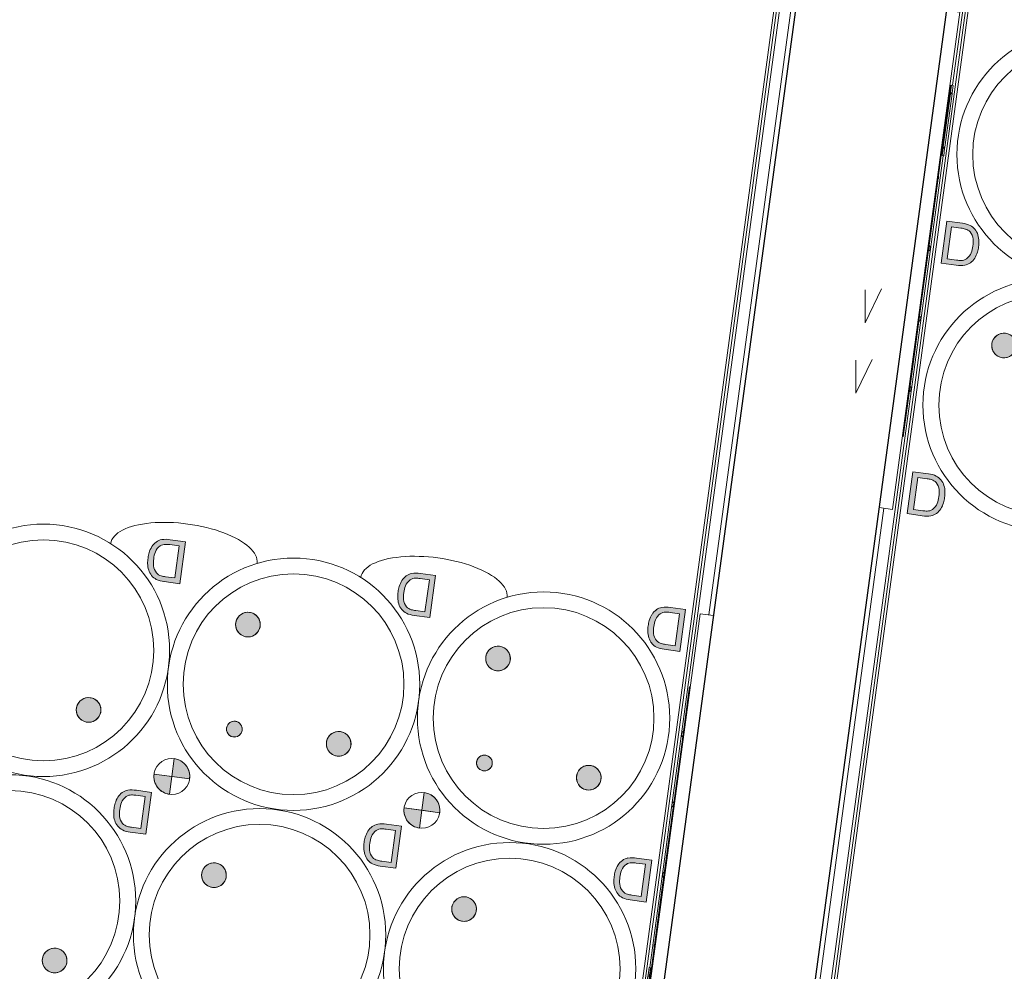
# Model space of a CAD drawing. Header units: millimetres. Extents: x -2845 to 74565, y -36590 to 13748.
# Tile 28 of 53: x 48577 to 49202, y -27571 to -26968. Entities that reach past the tile are written whole.
import ezdxf

# ---------------------------------------------------------------- set-up
doc = ezdxf.new("R2010")
doc.units = ezdxf.units.MM
for name, color, linetype, lineweight in [('A-DETL-GENF', 7, 'Continuous', 18), ('A-FLOR-HRAL', 7, 'Continuous', 18), ('A-WALL', 7, 'Continuous', 25), ('CABLES', 7, 'Continuous', 18), ('INSTAL ELECTRIQUE', 7, 'Continuous', 18)]:
    doc.layers.add(name, color=color, linetype=linetype, lineweight=lineweight)

# ---------------------------------------------------------------- blocks, each defined once
blk = doc.blocks.new('Garde-corps - Garde-corps-509925-2021_015_1111_DCE_1_50_N0 FINI_CFO_PCN')
at = {"layer": 'A-FLOR-HRAL'}
for p, q in [((-4428.55, -30182.04), (-3599.18, -24060.41)), ((-4426.69, -30180.62), (-3597.76, -24062.27)), ((-4000.49, -27009.51), (-3899.12, -26261.34)), ((-4001.22, -27014.95), (-4001.12, -27014.16)), ((-4005.9, -27049.44), (-4005.79, -27048.66)), ((-4430.51, -30183.53), (-4006.54, -27054.16)), ((-4438.53, -30189.63), (-4044, -27277.59))]:
    blk.add_line(p, q, dxfattribs=at)
blk = doc.blocks.new('Garde-corps - Garde-corps-510088-2021_015_1111_DCE_1_50_N0 FINI_CFO_PCN')
at = {"layer": 'A-FLOR-HRAL'}
for p, q in [((-3718.7, -24045.89), (-4547.63, -30164.24)), ((-3716.84, -24044.47), (-4546.21, -30166.1)), ((-4091.2, -26820.62), (-4192.56, -27568.78)), ((-4090.38, -26867.65), (-4155.09, -27345.29))]:
    blk.add_line(p, q, dxfattribs=at)
blk = doc.blocks.new('B02_ARC_rvt-1-2021_015_1111_DCE_1_50_N0 FINI_CFO_PCN')
at = {"layer": 'A-WALL'}
for p, q in [((-3701.81, -24021.9), (-4536.04, -30179.45)), ((-4441.9, -30192.2), (-3607.67, -24034.66))]:
    blk.add_line(p, q, dxfattribs=at)
at = {"layer": 'A-FLOR-HRAL', "lineweight": 18}
for name in ['Garde-corps - Garde-corps-510088-2021_015_1111_DCE_1_50_N0 FINI_CFO_PCN', 'Garde-corps - Garde-corps-509925-2021_015_1111_DCE_1_50_N0 FINI_CFO_PCN']:
    blk.add_blockref(name, (0, 0), dxfattribs=at)
blk = doc.blocks.new('603_10POSTES_CLS_PUI_LEGRAND - 6X PC2P_T_45__A_D _ 2X PC2P_T_45__A _ 2X RJ45-V20-2021_015_1111_DCE_1_50_N0 FINI_CFO_PCN')
at = {"layer": 'A-DETL-GENF'}
h = blk.add_hatch(color=256, dxfattribs=at)
h.paths.add_polyline_path([(-133.64, -18), (-160.46, -18), (-160.35, -30.44), (-158.96, -34.86), (-156.28, -37.71), (-152.57, -39.46), (-147.06, -40.16), (-141.55, -39.46), (-137.84, -37.71), (-135.16, -34.86), (-133.8, -30.64), (-133.64, -28.11)])
h.paths.add_polyline_path([(-136.81, -21.55), (-137.25, -31.51), (-138.47, -33.56), (-141.1, -35.51), (-144.84, -36.42), (-149.28, -36.42), (-153.02, -35.51), (-155.65, -33.56), (-156.87, -31.51), (-157.31, -27.52), (-157.31, -21.55)])
h = blk.add_hatch(color=256, dxfattribs=at)
h.paths.add_polyline_path([(26.67, -18), (-0.15, -18), (-0.04, -30.44), (1.35, -34.86), (4.03, -37.71), (7.74, -39.46), (13.25, -40.16), (18.77, -39.46), (22.47, -37.71), (25.15, -34.86), (26.51, -30.64), (26.67, -25.65)])
h.paths.add_polyline_path([(23.5, -21.55), (23.06, -31.51), (21.84, -33.56), (19.21, -35.51), (15.47, -36.42), (11.03, -36.42), (7.29, -35.51), (4.66, -33.56), (3.44, -31.51), (3, -27.52), (3, -21.55), (3.8, -21.55)])
for points in [[(-38.75, -64.55), (-39.8, -60.64), (-42.66, -57.78), (-46.57, -56.73), (-48.6, -57), (-52.11, -59.02), (-53.35, -60.64), (-54.4, -64.55), (-53.35, -68.46), (-52.11, -70.09), (-48.6, -72.11), (-46.57, -72.38), (-42.66, -71.33), (-41.04, -70.09), (-39.02, -66.58)], [(-105.9, -131.71), (-106.95, -127.79), (-108.2, -126.17), (-111.7, -124.15), (-115.75, -124.15), (-119.26, -126.17), (-121.28, -129.68), (-121.28, -133.73), (-119.26, -137.24), (-115.75, -139.26), (-113.73, -139.53), (-109.82, -138.48), (-106.95, -135.62)], [(54.41, -131.71), (53.36, -127.79), (52.12, -126.17), (48.61, -124.15), (44.56, -124.15), (41.05, -126.17), (39.03, -129.68), (39.03, -133.73), (41.05, -137.24), (44.56, -139.26), (46.58, -139.53), (50.5, -138.48), (53.36, -135.62)], [(-41.92, -131.36), (-43.38, -127.83), (-45.62, -126.53), (-49.42, -127.03), (-51.25, -128.86), (-51.92, -131.36), (-51.25, -133.86), (-49.42, -135.69), (-46.92, -136.36), (-43.38, -134.9), (-42.09, -132.66)], [(-11.87, -155.2), (-14.82, -155.58), (-17.57, -156.72), (-19.93, -158.54), (-21.74, -160.9), (-22.88, -163.65), (-23.27, -166.6), (-11.87, -166.6)], [(-0.46, -166.6), (-11.87, -166.6), (-11.78, -177.99), (-8.83, -177.58), (-6.16, -176.47), (-3.8, -174.66), (-1.99, -172.3), (-0.85, -169.55)], [(-38.75, -224.55), (-39.8, -220.64), (-42.66, -217.78), (-46.57, -216.73), (-48.6, -217), (-52.11, -219.02), (-53.35, -220.64), (-54.4, -224.55), (-53.35, -228.46), (-52.11, -230.09), (-48.6, -232.11), (-46.57, -232.38), (-42.66, -231.33), (-41.04, -230.09), (-39.02, -226.58)], [(-105.9, -291.71), (-106.95, -287.79), (-108.2, -286.17), (-111.7, -284.15), (-115.75, -284.15), (-119.26, -286.17), (-121.28, -289.68), (-121.28, -293.73), (-119.26, -297.24), (-115.75, -299.26), (-113.73, -299.53), (-109.82, -298.48), (-106.95, -295.62)], [(-41.92, -291.36), (-43.38, -287.83), (-45.62, -286.53), (-49.42, -287.03), (-51.25, -288.86), (-51.92, -291.36), (-51.25, -293.86), (-49.42, -295.69), (-46.92, -296.36), (-43.38, -294.9), (-42.09, -292.66)], [(54.41, -291.71), (53.36, -287.79), (52.12, -286.17), (48.61, -284.15), (44.56, -284.15), (41.05, -286.17), (39.03, -289.68), (39.03, -293.73), (41.16, -297.3), (44.56, -299.26), (46.58, -299.53), (50.5, -298.48), (53.36, -295.62)], [(-11.87, -315.2), (-14.82, -315.58), (-17.57, -316.72), (-19.93, -318.54), (-21.74, -320.9), (-22.88, -323.65), (-23.27, -326.6), (-11.87, -326.6)], [(-0.46, -326.6), (-11.87, -326.6), (-11.87, -338), (-8.92, -337.61), (-6.16, -336.47), (-3.8, -334.66), (-1.99, -332.3), (-0.85, -329.55)], [(-38.75, -384.55), (-39.8, -380.64), (-42.66, -377.78), (-46.57, -376.73), (-48.6, -377), (-52.11, -379.02), (-53.35, -380.64), (-54.4, -384.55), (-53.35, -388.46), (-52.11, -390.09), (-48.6, -392.11), (-46.57, -392.38), (-42.66, -391.33), (-41.04, -390.09), (-39.02, -386.58)], [(121.56, -384.55), (120.51, -380.64), (117.65, -377.78), (113.74, -376.73), (111.71, -377), (108.2, -379.02), (106.96, -380.64), (105.91, -384.55), (106.96, -388.46), (108.2, -390.09), (111.71, -392.11), (113.74, -392.38), (117.65, -391.33), (119.27, -390.09), (121.29, -386.58)]]:
    blk.add_hatch(color=256, dxfattribs=at).paths.add_polyline_path(points)
h = blk.add_hatch(color=256, dxfattribs=at)
h.paths.add_polyline_path([(-133.64, -178), (-160.46, -178), (-160.35, -190.44), (-158.96, -194.86), (-156.28, -197.71), (-152.57, -199.46), (-147.06, -200.16), (-141.55, -199.46), (-137.84, -197.71), (-135.16, -194.86), (-133.8, -190.64), (-133.64, -188.11)])
h.paths.add_polyline_path([(-136.81, -181.55), (-137.25, -191.51), (-138.47, -193.56), (-141.1, -195.51), (-144.84, -196.42), (-149.28, -196.42), (-153.02, -195.51), (-155.65, -193.56), (-156.87, -191.51), (-157.31, -187.52), (-157.31, -181.55)])
h = blk.add_hatch(color=256, dxfattribs=at)
h.paths.add_polyline_path([(26.67, -178), (-0.15, -178), (-0.04, -190.44), (1.35, -194.86), (4.03, -197.71), (7.74, -199.46), (13.25, -200.16), (18.77, -199.46), (22.47, -197.71), (25.15, -194.86), (26.51, -190.64), (26.67, -188.11)])
h.paths.add_polyline_path([(23.5, -181.55), (23.06, -191.51), (21.84, -193.56), (19.21, -195.51), (15.47, -196.42), (11.03, -196.42), (7.29, -195.51), (4.66, -193.56), (3.44, -191.51), (3, -187.52), (3, -181.55)])
h = blk.add_hatch(color=256, dxfattribs=at)
h.paths.add_polyline_path([(-133.64, -338), (-160.46, -338), (-160.35, -350.44), (-158.96, -354.86), (-156.28, -357.71), (-152.57, -359.46), (-147.06, -360.16), (-141.55, -359.46), (-137.84, -357.71), (-135.16, -354.86), (-133.8, -350.64), (-133.64, -343.95)])
h.paths.add_polyline_path([(-136.81, -341.55), (-137.25, -351.51), (-138.47, -353.56), (-141.1, -355.51), (-144.84, -356.42), (-149.28, -356.42), (-153.02, -355.51), (-155.65, -353.56), (-156.87, -351.51), (-157.31, -347.52), (-157.31, -341.55), (-148.17, -341.55)])
h = blk.add_hatch(color=256, dxfattribs=at)
h.paths.add_polyline_path([(26.67, -338), (-0.15, -338), (-0.04, -350.44), (1.35, -354.86), (4.03, -357.71), (7.74, -359.46), (13.25, -360.16), (18.77, -359.46), (22.47, -357.71), (25.15, -354.86), (26.51, -350.64), (26.67, -348.11)])
h.paths.add_polyline_path([(23.5, -341.55), (23.06, -351.51), (21.84, -353.56), (19.21, -355.51), (15.47, -356.42), (11.03, -356.42), (7.29, -355.51), (4.66, -353.56), (3.44, -351.51), (3, -347.52), (3, -341.55)])
for p, q in [((-160.46, -18), (-160.46, -27.7)), ((-133.64, -18), (-160.46, -18)), ((-133.64, -28.11), (-133.64, -18)), ((-0.15, -18), (-0.15, -27.7)), ((26.67, -18), (-0.15, -18)), ((26.67, -28.11), (26.67, -18)), ((-157.31, -21.55), (-136.81, -21.55)), ((-157.31, -27.52), (-157.31, -21.55)), ((-136.81, -21.55), (-136.81, -27.52)), ((3, -21.55), (23.5, -21.55)), ((3, -27.52), (3, -21.55)), ((23.5, -21.55), (23.5, -27.52)), ((-11.87, -178), (-11.87, -155.19)), ((-11.87, -166.6), (-11.87, -155.2)), ((-23.27, -166.6), (-11.87, -166.6)), ((-0.46, -166.6), (-11.87, -166.6)), ((-11.87, -166.6), (-11.87, -178)), ((-160.46, -178), (-160.46, -187.7)), ((-133.64, -178), (-160.46, -178)), ((-133.64, -188.11), (-133.64, -178)), ((-0.15, -178), (-0.15, -187.7)), ((26.67, -178), (-0.15, -178)), ((26.67, -188.11), (26.67, -178)), ((-157.31, -181.55), (-136.81, -181.55)), ((-157.31, -187.52), (-157.31, -181.55)), ((-136.81, -181.55), (-136.81, -187.52)), ((3, -181.55), (23.5, -181.55)), ((3, -187.52), (3, -181.55)), ((23.5, -181.55), (23.5, -187.52)), ((-11.87, -338), (-11.87, -315.19)), ((-11.87, -326.6), (-11.87, -315.2)), ((-23.27, -326.6), (-11.87, -326.6)), ((-0.46, -326.6), (-11.87, -326.6)), ((-11.87, -326.6), (-11.87, -338)), ((-160.46, -338), (-160.46, -347.7)), ((-133.64, -338), (-160.46, -338)), ((-157.31, -341.55), (-136.81, -341.55)), ((-157.31, -347.52), (-157.31, -341.55)), ((-136.81, -341.55), (-136.81, -347.52)), ((-133.64, -348.11), (-133.64, -338)), ((-0.15, -338), (-0.15, -347.7)), ((26.67, -338), (-0.15, -338)), ((3, -341.55), (23.5, -341.55)), ((3, -347.52), (3, -341.55)), ((23.5, -341.55), (23.5, -347.52)), ((26.67, -348.11), (26.67, -338))]:
    blk.add_line(p, q, dxfattribs=at)
for centre, radius in [((-80.15, -98), 80), ((80.16, -98), 80), ((-80.15, -98), 70), ((80.16, -98), 70), ((-46.57, -64.55), 7.82), ((-113.73, -131.71), 7.82), ((46.58, -131.71), 7.82), ((-46.92, -131.36), 5), ((-11.87, -166.6), 11.4), ((-80.15, -258), 80), ((80.16, -258), 80), ((-80.15, -258), 70), ((80.16, -258), 70), ((-46.57, -224.55), 7.82), ((-113.73, -291.71), 7.82), ((-46.92, -291.36), 5), ((46.58, -291.71), 7.82), ((-11.87, -326.6), 11.4), ((-80.15, -418), 80), ((80.16, -418), 80), ((-80.15, -418), 70), ((80.16, -418), 70), ((-46.57, -384.55), 7.82), ((113.74, -384.55), 7.82)]:
    blk.add_circle(centre, radius, dxfattribs=at)
for centre, radius, start, end in [((-144.51, -28.41), 15.97, 177.45922, 197.13267), ((-137.74, -27.65), 19.57, 179.61776, 187.89761), ((-151.57, -29.75), 5.59, 186.11153, 223.01632), ((-142.55, -29.75), 5.59, 316.98368, 353.88847), ((-156.38, -27.65), 19.57, 352.10239, 0.38224), ((-149.61, -28.41), 15.97, 342.86733, 1.05339), ((15.81, -28.41), 15.97, 177.45922, 197.13267), ((22.57, -27.65), 19.57, 179.61776, 187.89761), ((8.75, -29.75), 5.59, 186.11153, 223.01632), ((17.76, -29.75), 5.59, 316.98368, 353.88847), ((3.93, -27.65), 19.57, 352.10239, 0.38224), ((10.7, -28.41), 15.97, 342.86733, 1.05339), ((-151.69, -30.42), 8.52, 198.44327, 224.39986), ((-150.42, -29.6), 10, 222.66184, 245.65017), ((-149.5, -28.01), 8.29, 222.03694, 256.25499), ((-147.44, -18.37), 18.14, 257.16704, 271.19003), ((-146.68, -18.37), 18.14, 268.80997, 282.83296), ((-144.62, -28.01), 8.29, 283.74501, 317.96306), ((-143.7, -29.6), 10, 294.34983, 317.33816), ((-142.43, -30.42), 8.52, 315.60014, 341.55673), ((8.62, -30.42), 8.52, 198.44327, 224.39986), ((9.89, -29.6), 10, 222.66184, 245.65017), ((10.81, -28.01), 8.29, 222.03694, 256.25499), ((12.87, -18.37), 18.14, 257.16704, 271.19003), ((13.63, -18.37), 18.14, 268.80997, 282.83296), ((15.69, -28.01), 8.29, 283.74501, 317.96306), ((16.61, -29.6), 10, 294.34983, 317.33816), ((17.88, -30.42), 8.52, 315.60014, 341.55673), ((-147.95, -24.22), 15.93, 245.52813, 260.68689), ((-147.36, -18.47), 21.69, 261.60098, 270.77949), ((-146.76, -18.47), 21.69, 269.22051, 278.39902), ((-146.17, -24.22), 15.93, 279.31311, 294.47187), ((12.37, -24.22), 15.93, 245.52813, 260.68689), ((12.96, -18.47), 21.69, 261.60098, 270.77949), ((13.55, -18.47), 21.69, 269.22051, 278.39902), ((14.14, -24.22), 15.93, 279.31311, 294.47187), ((-46.57, -64.55), 7.82, 45, 225), ((-46.57, -64.55), 7.82, 225, 45), ((-113.73, -131.71), 7.82, 45, 225), ((46.58, -131.71), 7.82, 45, 225), ((-113.73, -131.71), 7.82, 225, 45), ((-46.92, -131.36), 5, 45, 225), ((-46.92, -131.36), 5, 225, 45), ((46.58, -131.71), 7.82, 225, 45), ((-11.87, -166.6), 11.4, 90, 180), ((-11.87, -166.6), 11.4, 270, 0), ((-144.51, -188.41), 15.97, 177.45922, 197.13267), ((-151.69, -190.42), 8.52, 198.44327, 224.39986), ((-137.74, -187.65), 19.57, 179.61776, 187.89761), ((-151.57, -189.75), 5.59, 186.11153, 223.01632), ((-142.55, -189.75), 5.59, 316.98368, 353.88847), ((-156.38, -187.65), 19.57, 352.10239, 0.38224), ((-142.43, -190.42), 8.52, 315.60014, 341.55673), ((-149.61, -188.41), 15.97, 342.86733, 1.05339), ((15.81, -188.41), 15.97, 177.45922, 197.13267), ((8.62, -190.42), 8.52, 198.44327, 224.39986), ((22.57, -187.65), 19.57, 179.61776, 187.89761), ((8.75, -189.75), 5.59, 186.11153, 223.01632), ((17.76, -189.75), 5.59, 316.98368, 353.88847), ((3.93, -187.65), 19.57, 352.10239, 0.38224), ((17.88, -190.42), 8.52, 315.60014, 341.55673), ((10.7, -188.41), 15.97, 342.86733, 1.05339), ((-150.42, -189.6), 10, 222.66184, 245.65017), ((-149.5, -188.01), 8.29, 222.03694, 256.25499), ((-147.95, -184.22), 15.93, 245.52813, 260.68689), ((-147.44, -178.37), 18.14, 257.16704, 271.19003), ((-146.68, -178.37), 18.14, 268.80997, 282.83296), ((-146.17, -184.22), 15.93, 279.31311, 294.47187), ((-144.62, -188.01), 8.29, 283.74501, 317.96306), ((-143.7, -189.6), 10, 294.34983, 317.33816), ((9.89, -189.6), 10, 222.66184, 245.65017), ((10.81, -188.01), 8.29, 222.03694, 256.25499), ((12.37, -184.22), 15.93, 245.52813, 260.68689), ((12.87, -178.37), 18.14, 257.16704, 271.19003), ((13.63, -178.37), 18.14, 268.80997, 282.83296), ((14.14, -184.22), 15.93, 279.31311, 294.47187), ((15.69, -188.01), 8.29, 283.74501, 317.96306), ((16.61, -189.6), 10, 294.34983, 317.33816), ((-147.36, -178.47), 21.69, 261.60098, 270.77949), ((-146.76, -178.47), 21.69, 269.22051, 278.39902), ((12.96, -178.47), 21.69, 261.60098, 270.77949), ((13.55, -178.47), 21.69, 269.22051, 278.39902), ((-46.57, -224.55), 7.82, 45, 225), ((-46.57, -224.55), 7.82, 225, 45), ((-113.73, -291.71), 7.82, 45, 225), ((-113.73, -291.71), 7.82, 225, 45), ((-46.92, -291.36), 5, 45, 225), ((46.58, -291.71), 7.82, 45, 225), ((46.58, -291.71), 7.82, 225, 45), ((-46.92, -291.36), 5, 225, 45), ((-11.87, -326.6), 11.4, 90, 180), ((-11.87, -326.6), 11.4, 270, 0), ((-144.51, -348.41), 15.97, 177.45922, 197.13267), ((-137.74, -347.65), 19.57, 179.61776, 187.89761), ((-156.38, -347.65), 19.57, 352.10239, 0.38224), ((-149.61, -348.41), 15.97, 342.86733, 1.05339), ((15.81, -348.41), 15.97, 177.45922, 197.13267), ((22.57, -347.65), 19.57, 179.61776, 187.89761), ((3.93, -347.65), 19.57, 352.10239, 0.38224), ((10.7, -348.41), 15.97, 342.86733, 1.05339), ((-151.69, -350.42), 8.52, 198.44327, 224.39986), ((-151.57, -349.75), 5.59, 186.11153, 223.01632), ((-149.5, -348.01), 8.29, 222.03694, 256.25499), ((-144.62, -348.01), 8.29, 283.74501, 317.96306), ((-142.55, -349.75), 5.59, 316.98368, 353.88847), ((-142.43, -350.42), 8.52, 315.60014, 341.55673), ((8.62, -350.42), 8.52, 198.44327, 224.39986), ((8.75, -349.75), 5.59, 186.11153, 223.01632), ((10.81, -348.01), 8.29, 222.03694, 256.25499), ((15.69, -348.01), 8.29, 283.74501, 317.96306), ((17.76, -349.75), 5.59, 316.98368, 353.88847), ((17.88, -350.42), 8.52, 315.60014, 341.55673), ((-150.42, -349.6), 10, 222.66184, 245.65017), ((-147.95, -344.22), 15.93, 245.52813, 260.68689), ((-147.44, -338.37), 18.14, 257.16704, 271.19003), ((-147.36, -338.47), 21.69, 261.60098, 270.77949), ((-146.68, -338.37), 18.14, 268.80997, 282.83296), ((-146.76, -338.47), 21.69, 269.22051, 278.39902), ((-146.17, -344.22), 15.93, 279.31311, 294.47187), ((-143.7, -349.6), 10, 294.34983, 317.33816), ((9.89, -349.6), 10, 222.66184, 245.65017), ((12.37, -344.22), 15.93, 245.52813, 260.68689), ((12.87, -338.37), 18.14, 257.16704, 271.19003), ((12.96, -338.47), 21.69, 261.60098, 270.77949), ((13.63, -338.37), 18.14, 268.80997, 282.83296), ((13.55, -338.47), 21.69, 269.22051, 278.39902), ((14.14, -344.22), 15.93, 279.31311, 294.47187), ((16.61, -349.6), 10, 294.34983, 317.33816), ((-46.57, -384.55), 7.82, 45, 225), ((-46.57, -384.55), 7.82, 225, 45), ((113.74, -384.55), 7.82, 45, 225), ((113.74, -384.55), 7.82, 225, 45)]:
    blk.add_arc(centre, radius, start, end, dxfattribs=at)
at = {"layer": 'INSTAL ELECTRIQUE'}
for centre in [(-153.08, -178.01), (-153.08, -338.01)]:
    blk.add_ellipse(centre, major_axis=(0, 46.77), ratio=0.400501, start_param=0, end_param=3.141593, dxfattribs=at)
blk = doc.blocks.new('Legrand_Mosaic_plaque_2x10_mod_blanc_078828L - Legrand_Mosaic_plaque_2x10_mod_blanc_078828L-4777335-2021_015_1111_DCE_1_50_N0 FINI_CFO_PCN')
at = {"layer": 'INSTAL ELECTRIQUE'}
for p, q in [((-4793.47, -17950.11), (-4756.49, -17634.27)), ((-4756.49, -17634.27), (-4764.93, -17633.28)), ((-4801.92, -17949.12), (-4793.47, -17950.11))]:
    blk.add_line(p, q, dxfattribs=at)
blk = doc.blocks.new('Legrand_Mosaic_prise_2P_T_FB_surface_à_détrompage_2_mod_rouge_077170L - Legrand_Mosaic_prise_2P_T_FB_surface_à_détrompage_2_mod_rouge_077170L-921805-2021_015_1111_DCE_1_50_N0 FINI_CFO_PCN')
at = {"layer": 'INSTAL ELECTRIQUE'}
blk.add_line((-4782.34, -17859.29), (-4787.57, -17903.98), dxfattribs=at)
at = {"layer": 'INSTAL ELECTRIQUE', "flags": 128}
for points in [[(-4783.73, -17871.91), (-4783.67, -17871.97), (-4783.61, -17872.03), (-4783.55, -17872.09), (-4783.5, -17872.15), (-4783.45, -17872.22), (-4783.4, -17872.29), (-4783.35, -17872.36), (-4783.31, -17872.43), (-4783.26, -17872.5), (-4783.23, -17872.58), (-4783.19, -17872.65), (-4783.16, -17872.73), (-4783.13, -17872.81), (-4783.1, -17872.89), (-4783.08, -17872.97), (-4783.06, -17873.05), (-4783.04, -17873.13), (-4783.03, -17873.22), (-4783.02, -17873.3), (-4783.02, -17873.38), (-4783.01, -17873.47), (-4783.01, -17873.55), (-4783.02, -17873.64), (-4783.02, -17873.72), (-4783.03, -17873.74)], [(-4783.03, -17873.74), (-4783.04, -17873.83), (-4783.05, -17873.91), (-4783.07, -17873.99), (-4783.09, -17874.07), (-4783.12, -17874.15), (-4783.14, -17874.23), (-4783.18, -17874.31), (-4783.21, -17874.39), (-4783.25, -17874.46), (-4783.29, -17874.54), (-4783.33, -17874.61), (-4783.38, -17874.68), (-4783.42, -17874.75), (-4783.48, -17874.81), (-4783.53, -17874.88), (-4783.59, -17874.94), (-4783.64, -17875), (-4783.71, -17875.06), (-4783.77, -17875.11), (-4783.83, -17875.16), (-4783.9, -17875.21), (-4783.97, -17875.26), (-4784.04, -17875.31), (-4784.12, -17875.35)]]:
    blk.add_lwpolyline(points, dxfattribs=at)
blk = doc.blocks.new('603_10POSTES_CLS_PUI_LEGRAND - 6X PC2P_T_45__A_D _ 2X PC2P_T_45__A _ 2X RJ45-6728498-2021_015_1111_DCE_1_50_N0 FINI_CFO_PCN')
at = {"layer": 'A-DETL-GENF'}
h = blk.add_hatch(color=256, dxfattribs=at)
h.paths.add_polyline_path([(-160.35, -30.44), (-158.96, -34.86), (-156.28, -37.71), (-152.57, -39.46), (-147.06, -40.16), (-141.55, -39.46), (-137.84, -37.71), (-135.16, -34.86), (-133.8, -30.64), (-133.64, -28.11), (-133.64, -18), (-160.46, -18), (-160.46, -27.7)])
h.paths.add_polyline_path([(-157.12, -30.34), (-157.31, -27.52), (-157.31, -21.55), (-136.81, -21.55), (-137.25, -31.51), (-138.47, -33.56), (-141.1, -35.51), (-144.84, -36.42), (-149.28, -36.42), (-153.02, -35.51), (-155.65, -33.56), (-156.87, -31.51)])
h = blk.add_hatch(color=256, dxfattribs=at)
h.paths.add_polyline_path([(-0.04, -30.44), (1.35, -34.86), (4.03, -37.71), (7.74, -39.46), (13.25, -40.16), (18.77, -39.46), (22.47, -37.71), (25.15, -34.86), (26.51, -30.64), (26.67, -28.11), (26.67, -18), (-0.15, -18), (-0.15, -27.7)])
h.paths.add_polyline_path([(3.19, -30.34), (3, -27.52), (3, -21.55), (23.5, -21.55), (23.06, -31.51), (21.84, -33.56), (19.21, -35.51), (15.47, -36.42), (11.03, -36.42), (7.29, -35.51), (4.66, -33.56), (3.44, -31.51)])
blk.add_hatch(color=256, dxfattribs=at).paths.add_polyline_path([(-54.4, -64.55), (-53.35, -68.46), (-52.11, -70.09), (-48.6, -72.11), (-46.57, -72.38), (-42.66, -71.33), (-41.04, -70.09), (-39.02, -66.58), (-38.75, -64.55), (-39.8, -60.64), (-42.66, -57.78), (-46.57, -56.73), (-48.6, -57), (-52.11, -59.02), (-53.35, -60.64)])
for p, q in [((-160.46, -18), (-160.46, -27.7)), ((-133.64, -18), (-160.46, -18)), ((-133.64, -28.11), (-133.64, -18)), ((-0.15, -18), (-0.15, -27.7)), ((26.67, -18), (-0.15, -18)), ((26.67, -28.11), (26.67, -18)), ((-157.31, -21.55), (-136.81, -21.55)), ((-157.31, -27.52), (-157.31, -21.55)), ((-136.81, -21.55), (-136.81, -27.52)), ((3, -21.55), (23.5, -21.55)), ((3, -27.52), (3, -21.55)), ((23.5, -21.55), (23.5, -27.52))]:
    blk.add_line(p, q, dxfattribs=at)
for centre, radius in [((-80.15, -98), 80), ((80.16, -98), 80), ((-80.15, -98), 70), ((80.16, -98), 70), ((-46.57, -64.55), 7.82)]:
    blk.add_circle(centre, radius, dxfattribs=at)
for centre, radius, start, end in [((-144.51, -28.41), 15.97, 177.45922, 197.13267), ((-137.74, -27.65), 19.57, 179.61776, 187.89761), ((-151.57, -29.75), 5.59, 186.11153, 223.01632), ((-142.55, -29.75), 5.59, 316.98368, 353.88847), ((-156.38, -27.65), 19.57, 352.10239, 0.38224), ((-149.61, -28.41), 15.97, 342.86733, 1.05339), ((15.81, -28.41), 15.97, 177.45922, 197.13267), ((22.57, -27.65), 19.57, 179.61776, 187.89761), ((8.75, -29.75), 5.59, 186.11153, 223.01632), ((17.76, -29.75), 5.59, 316.98368, 353.88847), ((3.93, -27.65), 19.57, 352.10239, 0.38224), ((10.7, -28.41), 15.97, 342.86733, 1.05339), ((-151.69, -30.42), 8.52, 198.44327, 224.39986), ((-150.42, -29.6), 10, 222.66184, 245.65017), ((-149.5, -28.01), 8.29, 222.03694, 256.25499), ((-147.44, -18.37), 18.14, 257.16704, 271.19003), ((-146.68, -18.37), 18.14, 268.80997, 282.83296), ((-144.62, -28.01), 8.29, 283.74501, 317.96306), ((-143.7, -29.6), 10, 294.34983, 317.33816), ((-142.43, -30.42), 8.52, 315.60014, 341.55673), ((8.62, -30.42), 8.52, 198.44327, 224.39986), ((9.89, -29.6), 10, 222.66184, 245.65017), ((10.81, -28.01), 8.29, 222.03694, 256.25499), ((12.87, -18.37), 18.14, 257.16704, 271.19003), ((13.63, -18.37), 18.14, 268.80997, 282.83296), ((15.69, -28.01), 8.29, 283.74501, 317.96306), ((16.61, -29.6), 10, 294.34983, 317.33816), ((17.88, -30.42), 8.52, 315.60014, 341.55673), ((-147.95, -24.22), 15.93, 245.52813, 260.68689), ((-147.36, -18.47), 21.69, 261.60098, 270.77949), ((-146.76, -18.47), 21.69, 269.22051, 278.39902), ((-146.17, -24.22), 15.93, 279.31311, 294.47187), ((12.37, -24.22), 15.93, 245.52813, 260.68689), ((12.96, -18.47), 21.69, 261.60098, 270.77949), ((13.55, -18.47), 21.69, 269.22051, 278.39902), ((14.14, -24.22), 15.93, 279.31311, 294.47187), ((-46.57, -64.55), 7.82, 45, 225), ((-46.57, -64.55), 7.82, 225, 45)]:
    blk.add_arc(centre, radius, start, end, dxfattribs=at)
blk = doc.blocks.new('Legrand_Mosaic_link_prise_2P_T_FB_surface_2_mod_blanc_077145L - Legrand_Mosaic_link_prise_2P_T_FB_surface_2_mod_blanc_077145L-V42-2021_015_1111_DCE_1_50_N0 FINI_CFO_PCN')
at = {"layer": 'INSTAL ELECTRIQUE'}
blk.add_line((-4766.63, -17725.2), (-4771.87, -17769.9), dxfattribs=at)
at = {"layer": 'INSTAL ELECTRIQUE', "flags": 128}
for points in [[(-4768.11, -17739.57), (-4768.12, -17739.65), (-4768.14, -17739.73), (-4768.16, -17739.81), (-4768.18, -17739.9), (-4768.2, -17739.98), (-4768.23, -17740.06), (-4768.26, -17740.13), (-4768.3, -17740.21), (-4768.33, -17740.29)], [(-4768.17, -17738.79), (-4768.15, -17738.88), (-4768.13, -17738.96), (-4768.12, -17739.04), (-4768.11, -17739.12), (-4768.1, -17739.21), (-4768.1, -17739.29), (-4768.1, -17739.38), (-4768.1, -17739.46), (-4768.11, -17739.54), (-4768.11, -17739.57)]]:
    blk.add_lwpolyline(points, dxfattribs=at)
blk = doc.blocks.new('Legrand_Mosaic_prise_RJ45_cat_6_FTP_2_mod_blanc_076565 - Legrand_Mosaic_prise_RJ45_cat_6_FTP_2_mod_blanc_076565-V43-2021_015_1111_DCE_1_50_N0 FINI_CFO_PCN')
at = {"layer": 'INSTAL ELECTRIQUE'}
for p, q in [((-4761.4, -17680.51), (-4766.63, -17725.2)), ((-4761.54, -17686.02), (-4761.45, -17685.24)), ((-4761.45, -17685.24), (-4761.54, -17686.02)), ((-4761.45, -17685.24), (-4760.9, -17680.57)), ((-4761.45, -17685.24), (-4760.46, -17685.35)), ((-4760.9, -17680.57), (-4759.91, -17680.68)), ((-4760.55, -17686.14), (-4760.46, -17685.35)), ((-4760.46, -17685.35), (-4760.55, -17686.14)), ((-4759.91, -17680.68), (-4760.46, -17685.35)), ((-4765.5, -17719.81), (-4761.54, -17686.02)), ((-4760.55, -17686.14), (-4764.5, -17719.93)), ((-4761.54, -17686.02), (-4760.55, -17686.14)), ((-4766.14, -17725.26), (-4765.59, -17720.59)), ((-4765.59, -17720.59), (-4765.5, -17719.81)), ((-4765.5, -17719.81), (-4765.59, -17720.59)), ((-4764.6, -17720.71), (-4765.59, -17720.59)), ((-4765.5, -17719.81), (-4764.5, -17719.93)), ((-4764.6, -17720.71), (-4765.14, -17725.38)), ((-4764.6, -17720.71), (-4764.5, -17719.93)), ((-4764.5, -17719.93), (-4764.6, -17720.71)), ((-4766.14, -17725.26), (-4765.14, -17725.38))]:
    blk.add_line(p, q, dxfattribs=at)
blk = doc.blocks.new('Legrand_Mosaic_prise_2P_T_FB_surface_à_détrompage_2_mod_rouge_077170L - Legrand_Mosaic_prise_2P_T_FB_surface_à_détrompage_2_mod_rouge_077170L-V44-2021_015_1111_DCE_1_50_N0 FINI_CFO_PCN')
at = {"layer": 'INSTAL ELECTRIQUE', "flags": 128}
for points in [[(-4783.4, -17872.29), (-4783.35, -17872.36), (-4783.31, -17872.43), (-4783.26, -17872.5), (-4783.23, -17872.58), (-4783.19, -17872.65), (-4783.16, -17872.73), (-4783.13, -17872.81), (-4783.1, -17872.89), (-4783.08, -17872.97), (-4783.06, -17873.05), (-4783.04, -17873.13), (-4783.03, -17873.22), (-4783.02, -17873.3), (-4783.02, -17873.38), (-4783.01, -17873.47), (-4783.01, -17873.55), (-4783.02, -17873.64), (-4783.02, -17873.72), (-4783.03, -17873.74)], [(-4783.03, -17873.74), (-4783.04, -17873.83), (-4783.05, -17873.91), (-4783.07, -17873.99), (-4783.09, -17874.07), (-4783.12, -17874.15), (-4783.14, -17874.23), (-4783.18, -17874.31), (-4783.21, -17874.39), (-4783.25, -17874.46), (-4783.29, -17874.54), (-4783.33, -17874.61), (-4783.38, -17874.68), (-4783.42, -17874.75), (-4783.48, -17874.81), (-4783.53, -17874.88), (-4783.59, -17874.94), (-4783.64, -17875), (-4783.71, -17875.06), (-4783.77, -17875.11)]]:
    blk.add_lwpolyline(points, dxfattribs=at)
blk = doc.blocks.new('Legrand_Mosaic_link_prise_2P_T_FB_surface_2_mod_blanc_077145L - Legrand_Mosaic_link_prise_2P_T_FB_surface_2_mod_blanc_077145L-V45-2021_015_1111_DCE_1_50_N0 FINI_CFO_PCN')
at = {"layer": 'INSTAL ELECTRIQUE', "flags": 128}
for points in [[(-4768.11, -17739.57), (-4768.12, -17739.65), (-4768.14, -17739.73), (-4768.16, -17739.81), (-4768.18, -17739.9), (-4768.2, -17739.98), (-4768.23, -17740.06), (-4768.26, -17740.13), (-4768.3, -17740.21), (-4768.33, -17740.29)], [(-4768.17, -17738.79), (-4768.15, -17738.88), (-4768.13, -17738.96), (-4768.12, -17739.04), (-4768.11, -17739.12), (-4768.1, -17739.21), (-4768.1, -17739.29), (-4768.1, -17739.38), (-4768.1, -17739.46), (-4768.11, -17739.54), (-4768.11, -17739.57)]]:
    blk.add_lwpolyline(points, dxfattribs=at)
blk = doc.blocks.new('Legrand_Mosaic_prise_RJ45_cat_6_FTP_2_mod_blanc_076565 - Legrand_Mosaic_prise_RJ45_cat_6_FTP_2_mod_blanc_076565-V46-2021_015_1111_DCE_1_50_N0 FINI_CFO_PCN')
at = {"layer": 'INSTAL ELECTRIQUE'}
for p, q in [((-4761.54, -17686.02), (-4761.45, -17685.24)), ((-4761.45, -17685.24), (-4761.54, -17686.02)), ((-4760.55, -17686.14), (-4760.46, -17685.35)), ((-4760.46, -17685.35), (-4760.55, -17686.14)), ((-4765.59, -17720.59), (-4765.5, -17719.81)), ((-4765.5, -17719.81), (-4765.59, -17720.59)), ((-4764.6, -17720.71), (-4764.5, -17719.93)), ((-4764.5, -17719.93), (-4764.6, -17720.71))]:
    blk.add_line(p, q, dxfattribs=at)
blk = doc.blocks.new('B02_ELE_rvt-1-2021_015_1111_DCE_1_50_N0 FINI_CFO_PCN')
at = {"layer": 'CABLES', "flags": 128}
for points in [[(-4055.85, -27139.25), (-4055.85, -27160.13), (-4045.55, -27138.62)], [(-4061.89, -27183.84), (-4061.89, -27204.72), (-4051.59, -27183.22)]]:
    blk.add_lwpolyline(points, dxfattribs=at)
at = {"layer": 'INSTAL ELECTRIQUE', "color": 253, "lineweight": 18, "true_color": 0xaaaaaa}
for name, p, rotation in [('603_10POSTES_CLS_PUI_LEGRAND - 6X PC2P_T_45__A_D _ 2X PC2P_T_45__A _ 2X RJ45-6728498-2021_015_1111_DCE_1_50_N0 FINI_CFO_PCN', (-4025.62, -27119.63), 82.28441947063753), ('Legrand_Mosaic_plaque_2x10_mod_blanc_078828L - Legrand_Mosaic_plaque_2x10_mod_blanc_078828L-4777335-2021_015_1111_DCE_1_50_N0 FINI_CFO_PCN', (1078.74, -9417.84), 358.9638301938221), ('Legrand_Mosaic_prise_RJ45_cat_6_FTP_2_mod_blanc_076565 - Legrand_Mosaic_prise_RJ45_cat_6_FTP_2_mod_blanc_076565-V43-2021_015_1111_DCE_1_50_N0 FINI_CFO_PCN', (1078.74, -9417.84), 358.9638301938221), ('Legrand_Mosaic_prise_RJ45_cat_6_FTP_2_mod_blanc_076565 - Legrand_Mosaic_prise_RJ45_cat_6_FTP_2_mod_blanc_076565-V46-2021_015_1111_DCE_1_50_N0 FINI_CFO_PCN', (1078.74, -9417.84), 358.9638301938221), ('Legrand_Mosaic_link_prise_2P_T_FB_surface_2_mod_blanc_077145L - Legrand_Mosaic_link_prise_2P_T_FB_surface_2_mod_blanc_077145L-V42-2021_015_1111_DCE_1_50_N0 FINI_CFO_PCN', (1078.74, -9417.84), 358.9638301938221), ('Legrand_Mosaic_link_prise_2P_T_FB_surface_2_mod_blanc_077145L - Legrand_Mosaic_link_prise_2P_T_FB_surface_2_mod_blanc_077145L-V45-2021_015_1111_DCE_1_50_N0 FINI_CFO_PCN', (1078.74, -9417.84), 358.9638301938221), ('Legrand_Mosaic_prise_2P_T_FB_surface_à_détrompage_2_mod_rouge_077170L - Legrand_Mosaic_prise_2P_T_FB_surface_à_détrompage_2_mod_rouge_077170L-921805-2021_015_1111_DCE_1_50_N0 FINI_CFO_PCN', (1090.83, -9328.65), 358.9638301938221), ('Legrand_Mosaic_prise_2P_T_FB_surface_à_détrompage_2_mod_rouge_077170L - Legrand_Mosaic_prise_2P_T_FB_surface_à_détrompage_2_mod_rouge_077170L-V44-2021_015_1111_DCE_1_50_N0 FINI_CFO_PCN', (1090.83, -9328.65), 358.9638301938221), ('Legrand_Mosaic_prise_2P_T_FB_surface_à_détrompage_2_mod_rouge_077170L - Legrand_Mosaic_prise_2P_T_FB_surface_à_détrompage_2_mod_rouge_077170L-921805-2021_015_1111_DCE_1_50_N0 FINI_CFO_PCN', (1084.79, -9373.25), 358.9638301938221), ('Legrand_Mosaic_prise_2P_T_FB_surface_à_détrompage_2_mod_rouge_077170L - Legrand_Mosaic_prise_2P_T_FB_surface_à_détrompage_2_mod_rouge_077170L-V44-2021_015_1111_DCE_1_50_N0 FINI_CFO_PCN', (1084.79, -9373.25), 358.9638301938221), ('Legrand_Mosaic_prise_2P_T_FB_surface_à_détrompage_2_mod_rouge_077170L - Legrand_Mosaic_prise_2P_T_FB_surface_à_détrompage_2_mod_rouge_077170L-921805-2021_015_1111_DCE_1_50_N0 FINI_CFO_PCN', (1078.74, -9417.84), 358.9638301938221), ('Legrand_Mosaic_prise_2P_T_FB_surface_à_détrompage_2_mod_rouge_077170L - Legrand_Mosaic_prise_2P_T_FB_surface_à_détrompage_2_mod_rouge_077170L-V44-2021_015_1111_DCE_1_50_N0 FINI_CFO_PCN', (1078.74, -9417.84), 358.9638301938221), ('603_10POSTES_CLS_PUI_LEGRAND - 6X PC2P_T_45__A_D _ 2X PC2P_T_45__A _ 2X RJ45-V20-2021_015_1111_DCE_1_50_N0 FINI_CFO_PCN', (-4173.47, -27503.25), 262.284419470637), ('Legrand_Mosaic_plaque_2x10_mod_blanc_078828L - Legrand_Mosaic_plaque_2x10_mod_blanc_078828L-4777335-2021_015_1111_DCE_1_50_N0 FINI_CFO_PCN', (-9277.84, -45205.04), 178.9638301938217), ('Legrand_Mosaic_prise_2P_T_FB_surface_à_détrompage_2_mod_rouge_077170L - Legrand_Mosaic_prise_2P_T_FB_surface_à_détrompage_2_mod_rouge_077170L-921805-2021_015_1111_DCE_1_50_N0 FINI_CFO_PCN', (-9277.84, -45205.04), 178.9638301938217), ('Legrand_Mosaic_prise_2P_T_FB_surface_à_détrompage_2_mod_rouge_077170L - Legrand_Mosaic_prise_2P_T_FB_surface_à_détrompage_2_mod_rouge_077170L-V44-2021_015_1111_DCE_1_50_N0 FINI_CFO_PCN', (-9277.84, -45205.04), 178.9638301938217), ('Legrand_Mosaic_prise_2P_T_FB_surface_à_détrompage_2_mod_rouge_077170L - Legrand_Mosaic_prise_2P_T_FB_surface_à_détrompage_2_mod_rouge_077170L-921805-2021_015_1111_DCE_1_50_N0 FINI_CFO_PCN', (-9283.88, -45249.63), 178.9638301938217), ('Legrand_Mosaic_prise_2P_T_FB_surface_à_détrompage_2_mod_rouge_077170L - Legrand_Mosaic_prise_2P_T_FB_surface_à_détrompage_2_mod_rouge_077170L-V44-2021_015_1111_DCE_1_50_N0 FINI_CFO_PCN', (-9283.88, -45249.63), 178.9638301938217), ('Legrand_Mosaic_prise_2P_T_FB_surface_à_détrompage_2_mod_rouge_077170L - Legrand_Mosaic_prise_2P_T_FB_surface_à_détrompage_2_mod_rouge_077170L-921805-2021_015_1111_DCE_1_50_N0 FINI_CFO_PCN', (-9289.92, -45294.22), 178.9638301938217), ('Legrand_Mosaic_prise_2P_T_FB_surface_à_détrompage_2_mod_rouge_077170L - Legrand_Mosaic_prise_2P_T_FB_surface_à_détrompage_2_mod_rouge_077170L-V44-2021_015_1111_DCE_1_50_N0 FINI_CFO_PCN', (-9289.92, -45294.22), 178.9638301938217), ('Legrand_Mosaic_link_prise_2P_T_FB_surface_2_mod_blanc_077145L - Legrand_Mosaic_link_prise_2P_T_FB_surface_2_mod_blanc_077145L-V42-2021_015_1111_DCE_1_50_N0 FINI_CFO_PCN', (-9277.84, -45205.04), 178.9638301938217), ('Legrand_Mosaic_link_prise_2P_T_FB_surface_2_mod_blanc_077145L - Legrand_Mosaic_link_prise_2P_T_FB_surface_2_mod_blanc_077145L-V45-2021_015_1111_DCE_1_50_N0 FINI_CFO_PCN', (-9277.84, -45205.04), 178.9638301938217), ('Legrand_Mosaic_prise_RJ45_cat_6_FTP_2_mod_blanc_076565 - Legrand_Mosaic_prise_RJ45_cat_6_FTP_2_mod_blanc_076565-V43-2021_015_1111_DCE_1_50_N0 FINI_CFO_PCN', (-9277.84, -45205.04), 178.9638301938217)]:
    blk.add_blockref(name, p, dxfattribs=dict(at, rotation=rotation))

msp = doc.modelspace()

# ---------------------------------------------------------------- block references
at = {"lineweight": 5}
for name in ['B02_ARC_rvt-1-2021_015_1111_DCE_1_50_N0 FINI_CFO_PCN', 'B02_ELE_rvt-1-2021_015_1111_DCE_1_50_N0 FINI_CFO_PCN']:
    msp.add_blockref(name, (53169.33, 0), dxfattribs=at)

doc.saveas('drawing.dxf')
